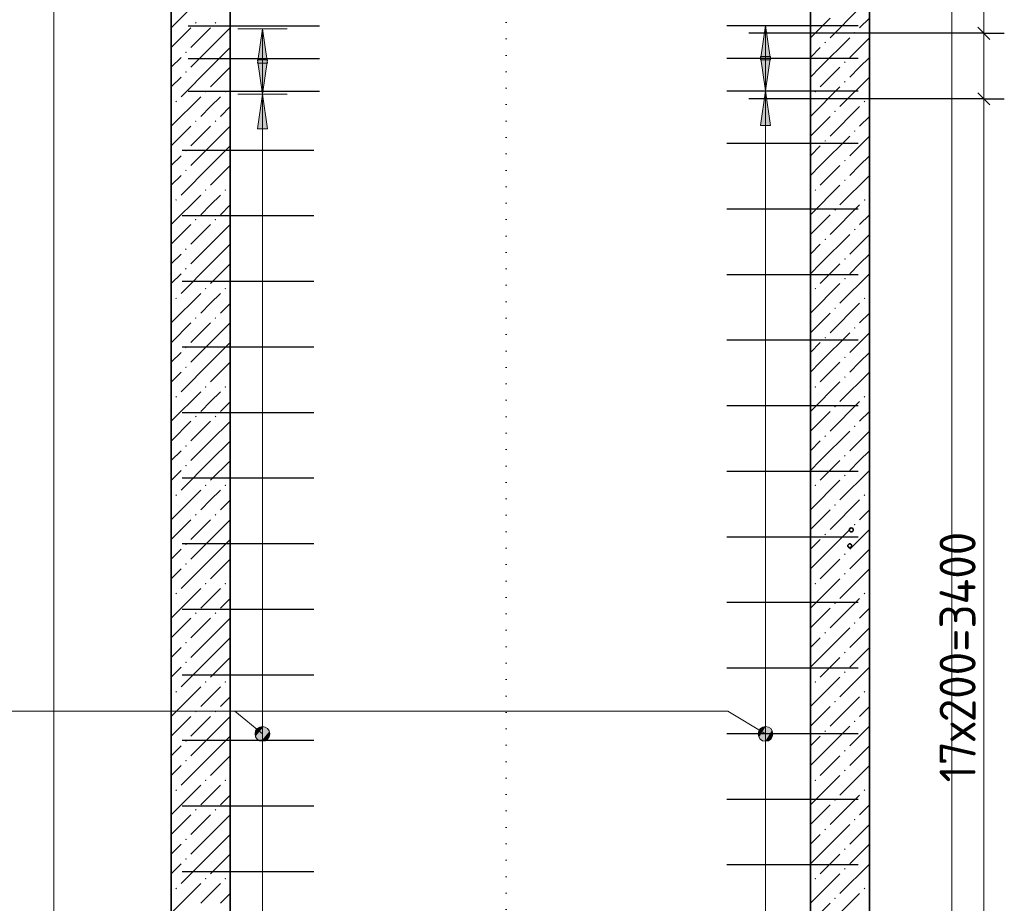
# Model space of a CAD drawing. Header units: millimetres. Extents: x 0 to 21000, y -5 to 14855.
# Tile 25 of 31: x 7831 to 10834, y 10756 to 13451. Entities that reach past the tile are written whole.
import ezdxf

# ---------------------------------------------------------------- set-up
doc = ezdxf.new("R2010")
doc.units = ezdxf.units.MM
doc.linetypes.add('______9', pattern=[50, 0, -50])
for name, color, linetype, lineweight in [('Standard', 7, 'Continuous', 25), ('Общий02', 7, 'Continuous', 18), ('Позиционная метка линия выноска', 7, 'Continuous', 13), ('Сечения символ', 7, 'Continuous', 25), ('Стена обрамление Г-обр.', 7, 'Continuous', 25), ('Стена Хомут', 7, 'Continuous', 25)]:
    doc.layers.add(name, color=color, linetype=linetype, lineweight=lineweight)
doc.layers.add('ЖБ Стена верхний уровень', color=7, linetype='Continuous', lineweight=25, true_color=0x006e00)
doc.styles.add('ISOCPEUR', font='txt')

msp = doc.modelspace()

# ---------------------------------------------------------------- hatches: boundary and pattern name
at = {"layer": 'ЖБ Стена верхний уровень', "linetype": 'Continuous', "lineweight": 18, "transparency": 33554687}
for points in [[(8365.3, 13441.3), (8367.8, 13443.8), (8370.3, 13441.3), (8367.8, 13438.8)], [(8425.3, 13441.3), (8427.8, 13443.8), (8430.3, 13441.3), (8427.8, 13438.8)], [(10375.3, 13411.3), (10377.8, 13413.8), (10380.3, 13411.3), (10377.8, 13408.8)], [(10285.3, 13381.3), (10287.8, 13383.8), (10290.3, 13381.3), (10287.8, 13378.8)], [(8335.3, 13351.3), (8337.8, 13353.8), (8340.3, 13351.3), (8337.8, 13348.8)], [(10345.3, 13321.3), (10347.8, 13323.8), (10350.3, 13321.3), (10347.8, 13318.8)], [(8335.3, 13291.3), (8337.8, 13293.8), (8340.3, 13291.3), (8337.8, 13288.8)], [(10345.3, 13261.3), (10347.8, 13263.8), (10350.3, 13261.3), (10347.8, 13258.8)], [(8395.3, 13231.3), (8397.8, 13233.8), (8400.3, 13231.3), (8397.8, 13228.8)], [(8455.3, 13231.3), (8457.8, 13233.8), (8460.3, 13231.3), (8457.8, 13228.8)], [(10255.3, 13231.3), (10257.8, 13233.8), (10260.3, 13231.3), (10257.8, 13228.8)], [(8305.3, 13201.3), (8307.8, 13203.8), (8310.3, 13201.3), (8307.8, 13198.8)], [(10405.3, 13201.3), (10407.8, 13203.8), (10410.3, 13201.3), (10407.8, 13198.8)], [(10315.3, 13171.3), (10317.8, 13173.8), (10320.3, 13171.3), (10317.8, 13168.8)], [(8365.3, 13141.3), (8367.8, 13143.8), (8370.3, 13141.3), (8367.8, 13138.8)], [(8425.3, 13141.3), (8427.8, 13143.8), (8430.3, 13141.3), (8427.8, 13138.8)], [(10375.3, 13111.3), (10377.8, 13113.8), (10380.3, 13111.3), (10377.8, 13108.8)], [(10285.3, 13081.3), (10287.8, 13083.8), (10290.3, 13081.3), (10287.8, 13078.8)], [(8335.3, 13051.3), (8337.8, 13053.8), (8340.3, 13051.3), (8337.8, 13048.8)], [(10345.3, 13021.3), (10347.8, 13023.8), (10350.3, 13021.3), (10347.8, 13018.8)], [(8335.3, 12991.3), (8337.8, 12993.8), (8340.3, 12991.3), (8337.8, 12988.8)], [(10345.3, 12961.3), (10347.8, 12963.8), (10350.3, 12961.3), (10347.8, 12958.8)], [(8395.3, 12931.3), (8397.8, 12933.8), (8400.3, 12931.3), (8397.8, 12928.8)], [(8455.3, 12931.3), (8457.8, 12933.8), (8460.3, 12931.3), (8457.8, 12928.8)], [(10255.3, 12931.3), (10257.8, 12933.8), (10260.3, 12931.3), (10257.8, 12928.8)], [(8305.3, 12901.3), (8307.8, 12903.8), (8310.3, 12901.3), (8307.8, 12898.8)], [(10405.3, 12901.3), (10407.8, 12903.8), (10410.3, 12901.3), (10407.8, 12898.8)], [(10315.3, 12871.3), (10317.8, 12873.8), (10320.3, 12871.3), (10317.8, 12868.8)], [(8365.3, 12841.3), (8367.8, 12843.8), (8370.3, 12841.3), (8367.8, 12838.8)], [(8425.3, 12841.3), (8427.8, 12843.8), (8430.3, 12841.3), (8427.8, 12838.8)], [(10375.3, 12811.3), (10377.8, 12813.8), (10380.3, 12811.3), (10377.8, 12808.8)], [(10285.3, 12781.3), (10287.8, 12783.8), (10290.3, 12781.3), (10287.8, 12778.8)], [(8335.3, 12751.3), (8337.8, 12753.8), (8340.3, 12751.3), (8337.8, 12748.8)], [(10345.3, 12721.3), (10347.8, 12723.8), (10350.3, 12721.3), (10347.8, 12718.8)], [(8335.3, 12691.3), (8337.8, 12693.8), (8340.3, 12691.3), (8337.8, 12688.8)], [(10345.3, 12661.3), (10347.8, 12663.8), (10350.3, 12661.3), (10347.8, 12658.8)], [(8395.3, 12631.3), (8397.8, 12633.8), (8400.3, 12631.3), (8397.8, 12628.8)], [(8455.3, 12631.3), (8457.8, 12633.8), (8460.3, 12631.3), (8457.8, 12628.8)], [(10255.3, 12631.3), (10257.8, 12633.8), (10260.3, 12631.3), (10257.8, 12628.8)], [(8305.3, 12601.3), (8307.8, 12603.8), (8310.3, 12601.3), (8307.8, 12598.8)], [(10405.3, 12601.3), (10407.8, 12603.8), (10410.3, 12601.3), (10407.8, 12598.8)], [(10315.3, 12571.3), (10317.8, 12573.8), (10320.3, 12571.3), (10317.8, 12568.8)], [(8365.3, 12541.3), (8367.8, 12543.8), (8370.3, 12541.3), (8367.8, 12538.8)], [(8425.3, 12541.3), (8427.8, 12543.8), (8430.3, 12541.3), (8427.8, 12538.8)], [(10375.3, 12511.3), (10377.8, 12513.8), (10380.3, 12511.3), (10377.8, 12508.8)], [(10285.3, 12481.3), (10287.8, 12483.8), (10290.3, 12481.3), (10287.8, 12478.8)], [(8335.3, 12451.3), (8337.8, 12453.8), (8340.3, 12451.3), (8337.8, 12448.8)], [(10345.3, 12421.3), (10347.8, 12423.8), (10350.3, 12421.3), (10347.8, 12418.8)], [(8335.3, 12391.3), (8337.8, 12393.8), (8340.3, 12391.3), (8337.8, 12388.8)], [(10345.3, 12361.3), (10347.8, 12363.8), (10350.3, 12361.3), (10347.8, 12358.8)], [(8395.3, 12331.3), (8397.8, 12333.8), (8400.3, 12331.3), (8397.8, 12328.8)], [(8455.3, 12331.3), (8457.8, 12333.8), (8460.3, 12331.3), (8457.8, 12328.8)], [(10255.3, 12331.3), (10257.8, 12333.8), (10260.3, 12331.3), (10257.8, 12328.8)], [(8305.3, 12301.3), (8307.8, 12303.8), (8310.3, 12301.3), (8307.8, 12298.8)], [(10405.3, 12301.3), (10407.8, 12303.8), (10410.3, 12301.3), (10407.8, 12298.8)], [(10315.3, 12271.3), (10317.8, 12273.8), (10320.3, 12271.3), (10317.8, 12268.8)], [(8365.3, 12241.3), (8367.8, 12243.8), (8370.3, 12241.3), (8367.8, 12238.8)], [(8425.3, 12241.3), (8427.8, 12243.8), (8430.3, 12241.3), (8427.8, 12238.8)], [(10375.3, 12211.3), (10377.8, 12213.8), (10380.3, 12211.3), (10377.8, 12208.8)], [(10285.3, 12181.3), (10287.8, 12183.8), (10290.3, 12181.3), (10287.8, 12178.8)], [(8335.3, 12151.3), (8337.8, 12153.8), (8340.3, 12151.3), (8337.8, 12148.8)], [(10345.3, 12121.3), (10347.8, 12123.8), (10350.3, 12121.3), (10347.8, 12118.8)], [(8335.3, 12091.3), (8337.8, 12093.8), (8340.3, 12091.3), (8337.8, 12088.8)], [(10345.3, 12061.3), (10347.8, 12063.8), (10350.3, 12061.3), (10347.8, 12058.8)], [(8395.3, 12031.3), (8397.8, 12033.8), (8400.3, 12031.3), (8397.8, 12028.8)], [(8455.3, 12031.3), (8457.8, 12033.8), (8460.3, 12031.3), (8457.8, 12028.8)], [(10255.3, 12031.3), (10257.8, 12033.8), (10260.3, 12031.3), (10257.8, 12028.8)], [(8305.3, 12001.3), (8307.8, 12003.8), (8310.3, 12001.3), (8307.8, 11998.8)], [(10405.3, 12001.3), (10407.8, 12003.8), (10410.3, 12001.3), (10407.8, 11998.8)], [(10315.3, 11971.3), (10317.8, 11973.8), (10320.3, 11971.3), (10317.8, 11968.8)], [(8365.3, 11941.3), (8367.8, 11943.8), (8370.3, 11941.3), (8367.8, 11938.8)], [(8425.3, 11941.3), (8427.8, 11943.8), (8430.3, 11941.3), (8427.8, 11938.8)], [(10375.3, 11911.3), (10377.8, 11913.8), (10380.3, 11911.3), (10377.8, 11908.8)], [(10285.3, 11881.3), (10287.8, 11883.8), (10290.3, 11881.3), (10287.8, 11878.8)], [(8335.3, 11851.3), (8337.8, 11853.8), (8340.3, 11851.3), (8337.8, 11848.8)], [(10345.3, 11821.3), (10347.8, 11823.8), (10350.3, 11821.3), (10347.8, 11818.8)], [(8335.3, 11791.3), (8337.8, 11793.8), (8340.3, 11791.3), (8337.8, 11788.8)], [(10345.3, 11761.3), (10347.8, 11763.8), (10350.3, 11761.3), (10347.8, 11758.8)], [(8395.3, 11731.3), (8397.8, 11733.8), (8400.3, 11731.3), (8397.8, 11728.8)], [(8455.3, 11731.3), (8457.8, 11733.8), (8460.3, 11731.3), (8457.8, 11728.8)], [(10255.3, 11731.3), (10257.8, 11733.8), (10260.3, 11731.3), (10257.8, 11728.8)], [(8305.3, 11701.3), (8307.8, 11703.8), (8310.3, 11701.3), (8307.8, 11698.8)], [(10405.3, 11701.3), (10407.8, 11703.8), (10410.3, 11701.3), (10407.8, 11698.8)], [(10315.3, 11671.3), (10317.8, 11673.8), (10320.3, 11671.3), (10317.8, 11668.8)], [(8365.3, 11641.3), (8367.8, 11643.8), (8370.3, 11641.3), (8367.8, 11638.8)], [(8425.3, 11641.3), (8427.8, 11643.8), (8430.3, 11641.3), (8427.8, 11638.8)], [(10375.3, 11611.3), (10377.8, 11613.8), (10380.3, 11611.3), (10377.8, 11608.8)], [(10285.3, 11581.3), (10287.8, 11583.8), (10290.3, 11581.3), (10287.8, 11578.8)], [(8335.3, 11551.3), (8337.8, 11553.8), (8340.3, 11551.3), (8337.8, 11548.8)], [(10345.3, 11521.3), (10347.8, 11523.8), (10350.3, 11521.3), (10347.8, 11518.8)], [(8335.3, 11491.3), (8337.8, 11493.8), (8340.3, 11491.3), (8337.8, 11488.8)], [(10345.3, 11461.3), (10347.8, 11463.8), (10350.3, 11461.3), (10347.8, 11458.8)], [(8395.3, 11431.3), (8397.8, 11433.8), (8400.3, 11431.3), (8397.8, 11428.8)], [(8455.3, 11431.3), (8457.8, 11433.8), (8460.3, 11431.3), (8457.8, 11428.8)], [(10255.3, 11431.3), (10257.8, 11433.8), (10260.3, 11431.3), (10257.8, 11428.8)], [(8305.3, 11401.3), (8307.8, 11403.8), (8310.3, 11401.3), (8307.8, 11398.8)], [(10405.3, 11401.3), (10407.8, 11403.8), (10410.3, 11401.3), (10407.8, 11398.8)], [(10315.3, 11371.3), (10317.8, 11373.8), (10320.3, 11371.3), (10317.8, 11368.8)], [(8365.3, 11341.3), (8367.8, 11343.8), (8370.3, 11341.3), (8367.8, 11338.8)], [(8425.3, 11341.3), (8427.8, 11343.8), (8430.3, 11341.3), (8427.8, 11338.8)], [(10375.3, 11311.3), (10377.8, 11313.8), (10380.3, 11311.3), (10377.8, 11308.8)], [(10285.3, 11281.3), (10287.8, 11283.8), (10290.3, 11281.3), (10287.8, 11278.8)], [(8335.3, 11251.3), (8337.8, 11253.8), (8340.3, 11251.3), (8337.8, 11248.8)], [(10345.3, 11221.3), (10347.8, 11223.8), (10350.3, 11221.3), (10347.8, 11218.8)], [(8335.3, 11191.3), (8337.8, 11193.8), (8340.3, 11191.3), (8337.8, 11188.8)], [(10345.3, 11161.3), (10347.8, 11163.8), (10350.3, 11161.3), (10347.8, 11158.8)], [(8395.3, 11131.3), (8397.8, 11133.8), (8400.3, 11131.3), (8397.8, 11128.8)], [(8455.3, 11131.3), (8457.8, 11133.8), (8460.3, 11131.3), (8457.8, 11128.8)], [(10255.3, 11131.3), (10257.8, 11133.8), (10260.3, 11131.3), (10257.8, 11128.8)], [(8305.3, 11101.3), (8307.8, 11103.8), (8310.3, 11101.3), (8307.8, 11098.8)], [(10405.3, 11101.3), (10407.8, 11103.8), (10410.3, 11101.3), (10407.8, 11098.8)], [(10315.3, 11071.3), (10317.8, 11073.8), (10320.3, 11071.3), (10317.8, 11068.8)], [(8365.3, 11041.3), (8367.8, 11043.8), (8370.3, 11041.3), (8367.8, 11038.8)], [(8425.3, 11041.3), (8427.8, 11043.8), (8430.3, 11041.3), (8427.8, 11038.8)], [(10375.3, 11011.3), (10377.8, 11013.8), (10380.3, 11011.3), (10377.8, 11008.8)], [(10285.3, 10981.3), (10287.8, 10983.8), (10290.3, 10981.3), (10287.8, 10978.8)], [(8335.3, 10951.3), (8337.8, 10953.8), (8340.3, 10951.3), (8337.8, 10948.8)], [(10345.3, 10921.3), (10347.8, 10923.8), (10350.3, 10921.3), (10347.8, 10918.8)], [(8335.3, 10891.3), (8337.8, 10893.8), (8340.3, 10891.3), (8337.8, 10888.8)], [(10345.3, 10861.3), (10347.8, 10863.8), (10350.3, 10861.3), (10347.8, 10858.8)], [(8395.3, 10831.3), (8397.8, 10833.8), (8400.3, 10831.3), (8397.8, 10828.8)], [(8455.3, 10831.3), (8457.8, 10833.8), (8460.3, 10831.3), (8457.8, 10828.8)], [(10255.3, 10831.3), (10257.8, 10833.8), (10260.3, 10831.3), (10257.8, 10828.8)], [(8305.3, 10801.3), (8307.8, 10803.8), (8310.3, 10801.3), (8307.8, 10798.8)], [(10405.3, 10801.3), (10407.8, 10803.8), (10410.3, 10801.3), (10407.8, 10798.8)], [(10315.3, 10771.3), (10317.8, 10773.8), (10320.3, 10771.3), (10317.8, 10768.8)]]:
    msp.add_hatch(color=7, dxfattribs=at).paths.add_polyline_path(points, flags=16)
at = {"layer": 'Общий02', "linetype": 'Continuous', "lineweight": 13, "transparency": 33554687}
for points in [[(10120.6, 13328.8), (10105.6, 13433.8), (10090.6, 13328.8)], [(8586.1, 13318.8), (8571.1, 13423.8), (8556.1, 13318.8)], [(8586.1, 13118.8), (8571.1, 13223.8), (8556.1, 13118.8)], [(10120.6, 13128.8), (10105.6, 13233.8), (10090.6, 13128.8)]]:
    msp.add_hatch(color=7, dxfattribs=at).paths.add_polyline_path(points)
for points in [[(10120.6, 13338.8), (10105.6, 13233.8), (10090.6, 13338.8)], [(8586.1, 13328.8), (8571.1, 13223.8), (8556.1, 13328.8)]]:
    msp.add_hatch(color=7, dxfattribs=at).paths.add_polyline_path(points, flags=16)
at = {"layer": 'Позиционная метка линия выноска', "linetype": 'Continuous', "lineweight": 13, "transparency": 33554687}
for points in [[(8549, 11276.8), (8563.4, 11294.1), (8553.8, 11287.4)], [(8563.4, 11294.1), (8549, 11276.8), (8550.1, 11265.3)], [(8563.4, 11294.1), (8550.1, 11265.3), (8574.8, 11295.1)], [(8574.8, 11295.1), (8550.1, 11265.3), (8556.7, 11255.7)], [(8574.8, 11295.1), (8556.7, 11255.7), (8585.5, 11290.4)], [(10094.9, 11292.7), (10086, 11262.3), (10106, 11295.4)], [(10106, 11295.4), (10086, 11262.3), (10094, 11253.8)], [(10106, 11295.4), (10094, 11253.8), (10117.3, 11292.3)], [(8585.5, 11290.4), (8556.7, 11255.7), (8567.4, 11251)], [(8585.5, 11290.4), (8567.4, 11251), (8592.1, 11280.7)], [(8592.1, 11280.7), (8567.4, 11251), (8578.8, 11252)], [(8592.1, 11280.7), (8578.8, 11252), (8593.2, 11269.3)], [(8593.2, 11269.3), (8578.8, 11252), (8588.4, 11258.7)], [(10083.3, 11273.5), (10094.9, 11292.7), (10086.4, 11284.7)], [(10094.9, 11292.7), (10083.3, 11273.5), (10086, 11262.3)], [(10117.3, 11292.3), (10094, 11253.8), (10105.2, 11250.7)], [(10117.3, 11292.3), (10105.2, 11250.7), (10125.3, 11283.8)], [(10125.3, 11283.8), (10105.2, 11250.7), (10116.4, 11253.4)], [(10125.3, 11283.8), (10116.4, 11253.4), (10128, 11272.6)], [(10128, 11272.6), (10116.4, 11253.4), (10124.9, 11261.4)]]:
    msp.add_hatch(color=7, dxfattribs=at).paths.add_polyline_path(points)

# ---------------------------------------------------------------- linework, layer by layer
at = {"layer": 'Standard', "color": 251, "linetype": 'Continuous', "lineweight": 13, "true_color": 0x656565, "transparency": 33554687}
for p, q in [((10771.7, 13409.8), (10771.7, 13802.8)), ((10771.7, 13409.8), (10771.7, 13447.3)), ((10771.7, 13209.8), (10771.7, 13409.8))]:
    msp.add_line(p, q, dxfattribs=at)
at = {"layer": 'Standard', "color": 251, "linetype": 'Continuous', "lineweight": 25, "true_color": 0x656565, "transparency": 33554687}
for p, q in [((10790.5, 13391), (10753, 13428.5)), ((10790.5, 13191), (10753, 13228.5))]:
    msp.add_line(p, q, dxfattribs=at)
at = {"layer": 'Standard', "color": 251, "linetype": 'Continuous', "lineweight": -3, "true_color": 0x656565, "transparency": 33554687}
for p, q in [((10771.7, 13409.8), (10709.2, 13409.8)), ((10771.7, 13409.8), (10834.2, 13409.8)), ((10771.7, 13209.8), (10709.2, 13209.8)), ((10771.7, 13209.8), (10834.2, 13209.8))]:
    msp.add_line(p, q, dxfattribs=at)
at = {"layer": 'Standard', "color": 254, "linetype": 'Continuous', "lineweight": 13, "true_color": 0xc4c4ff, "transparency": 33554687}
msp.add_lwpolyline([(7934.6, 1785), (10674.6, 1785), (10674.6, 13785), (7934.6, 13785), (7934.6, 1785)], dxfattribs=at)
at = {"layer": 'Standard', "color": 251, "linetype": 'Continuous', "lineweight": -3, "true_color": 0x656565, "transparency": 33554687}
for points in [[(10771.7, 13409.8), (10746.7, 13409.8), (10746.7, 13409.8), (10054.4, 13409.8)], [(10771.7, 13209.8), (10758, 13209.8), (10758, 13209.8), (10054.4, 13209.8)]]:
    msp.add_lwpolyline(points, dxfattribs=at)
at = {"layer": 'Standard', "color": 251, "linetype": 'Continuous', "lineweight": 13, "true_color": 0x656565, "transparency": 33554687}
msp.add_lwpolyline([(10771.7, 9865), (10771.7, 10917.8), (10771.7, 10917.8), (10771.7, 12730.4), (10771.7, 12730.4), (10771.7, 13209.8)], dxfattribs=at)
at = {"layer": 'ЖБ Стена верхний уровень', "color": 7, "linetype": 'Continuous', "lineweight": 35, "transparency": 33554687}
for p, q in [((8292.6, 13485), (8292.6, 9485)), ((8472.6, 9485), (8472.6, 13485)), ((10242.6, 13485), (10242.6, 9485)), ((10422.6, 9485), (10422.6, 13485))]:
    msp.add_line(p, q, dxfattribs=at)
at = {"layer": 'ЖБ Стена верхний уровень', "color": 251, "linetype": 'Continuous', "lineweight": 18, "true_color": 0x494949, "transparency": 33554687}
for p, q in [((8351.5, 13485), (8292.8, 13426.3)), ((10391.5, 13485), (10302.8, 13396.3)), ((10242.6, 13396.2), (10302.8, 13456.3)), ((10422.6, 13456.1), (10392.8, 13426.3)), ((8352.8, 13426.3), (8292.6, 13366.1)), ((8412.8, 13426.3), (8352.8, 13366.3)), ((8412.8, 13366.3), (8472.6, 13426.2)), ((8412.8, 13366.3), (8352.8, 13306.3)), ((10272.8, 13366.3), (10242.6, 13336.2)), ((10272.8, 13306.3), (10362.8, 13396.3)), ((10422.6, 13396.2), (10362.8, 13336.3)), ((8292.8, 13306.3), (8322.8, 13336.3)), ((8472.6, 13366.2), (8412.8, 13306.3)), ((8292.6, 13306.1), (8292.8, 13306.3)), ((8412.8, 13306.3), (8322.8, 13216.3)), ((10272.8, 13306.3), (10242.6, 13276.2)), ((10332.8, 13306.3), (10272.8, 13246.3)), ((10362.8, 13276.3), (10392.8, 13306.3)), ((10392.8, 13306.3), (10422.6, 13336.2)), ((8322.8, 13276.3), (8292.6, 13246.1)), ((8472.6, 13306.2), (8412.8, 13246.3)), ((10332.8, 13246.3), (10242.8, 13156.3)), ((10422.6, 13276.2), (10332.8, 13186.3)), ((8382.8, 13216.3), (8292.8, 13126.3)), ((8412.8, 13186.3), (8442.8, 13216.3)), ((10242.6, 13216.1), (10242.8, 13216.3)), ((8292.8, 13186.3), (8292.6, 13186.1)), ((8382.8, 13156.3), (8412.8, 13186.3)), ((8472.6, 13186.1), (8442.8, 13156.3)), ((10392.8, 13186.3), (10302.8, 13096.3)), ((10242.6, 13096.2), (10302.8, 13156.3)), ((10422.6, 13156.1), (10392.8, 13126.3)), ((8352.8, 13126.3), (8292.6, 13066.1)), ((8412.8, 13126.3), (8352.8, 13066.3)), ((8412.8, 13066.3), (8472.6, 13126.2)), ((10272.8, 13006.3), (10362.8, 13096.3)), ((10422.6, 13096.2), (10362.8, 13036.3)), ((8412.8, 13066.3), (8352.8, 13006.3)), ((8472.6, 13066.2), (8412.8, 13006.3)), ((10272.8, 13066.3), (10242.6, 13036.2)), ((8292.8, 13006.3), (8322.8, 13036.3)), ((10392.8, 13006.3), (10422.6, 13036.2)), ((8292.6, 13006.1), (8292.8, 13006.3)), ((8412.8, 13006.3), (8322.8, 12916.3)), ((8472.6, 13006.2), (8412.8, 12946.3)), ((10272.8, 13006.3), (10242.6, 12976.2)), ((10332.8, 13006.3), (10272.8, 12946.3)), ((10362.8, 12976.3), (10392.8, 13006.3)), ((8322.8, 12976.3), (8292.6, 12946.1)), ((10422.6, 12976.2), (10332.8, 12886.3)), ((10332.8, 12946.3), (10242.8, 12856.3)), ((8382.8, 12916.3), (8292.8, 12826.3)), ((8412.8, 12886.3), (8442.8, 12916.3)), ((10242.6, 12916.1), (10242.8, 12916.3)), ((8292.8, 12886.3), (8292.6, 12886.1)), ((8382.8, 12856.3), (8412.8, 12886.3)), ((8472.6, 12886.1), (8442.8, 12856.3)), ((10392.8, 12886.3), (10302.8, 12796.3)), ((10242.6, 12796.2), (10302.8, 12856.3)), ((10422.6, 12856.1), (10392.8, 12826.3)), ((8352.8, 12826.3), (8292.6, 12766.1)), ((8412.8, 12826.3), (8352.8, 12766.3)), ((8412.8, 12766.3), (8472.6, 12826.2)), ((10272.8, 12706.3), (10362.8, 12796.3)), ((10422.6, 12796.2), (10362.8, 12736.3)), ((8412.8, 12766.3), (8352.8, 12706.3)), ((8472.6, 12766.2), (8412.8, 12706.3)), ((10272.8, 12766.3), (10242.6, 12736.2)), ((8292.8, 12706.3), (8322.8, 12736.3)), ((10392.8, 12706.3), (10422.6, 12736.2)), ((8292.6, 12706.1), (8292.8, 12706.3)), ((8412.8, 12706.3), (8322.8, 12616.3)), ((8472.6, 12706.2), (8412.8, 12646.3)), ((10272.8, 12706.3), (10242.6, 12676.2)), ((10332.8, 12706.3), (10272.8, 12646.3)), ((10362.8, 12676.3), (10392.8, 12706.3)), ((8322.8, 12676.3), (8292.6, 12646.1)), ((10422.6, 12676.2), (10332.8, 12586.3)), ((10332.8, 12646.3), (10242.8, 12556.3)), ((8382.8, 12616.3), (8292.8, 12526.3)), ((8412.8, 12586.3), (8442.8, 12616.3)), ((10242.6, 12616.1), (10242.8, 12616.3)), ((8292.8, 12586.3), (8292.6, 12586.1)), ((8382.8, 12556.3), (8412.8, 12586.3)), ((8472.6, 12586.1), (8442.8, 12556.3)), ((10392.8, 12586.3), (10302.8, 12496.3)), ((10242.6, 12496.2), (10302.8, 12556.3)), ((10422.6, 12556.1), (10392.8, 12526.3)), ((8352.8, 12526.3), (8292.6, 12466.1)), ((8412.8, 12526.3), (8352.8, 12466.3)), ((8412.8, 12466.3), (8472.6, 12526.2)), ((10272.8, 12406.3), (10362.8, 12496.3)), ((10422.6, 12496.2), (10362.8, 12436.3)), ((8412.8, 12466.3), (8352.8, 12406.3)), ((8472.6, 12466.2), (8412.8, 12406.3)), ((10272.8, 12466.3), (10242.6, 12436.2)), ((8292.8, 12406.3), (8322.8, 12436.3)), ((10392.8, 12406.3), (10422.6, 12436.2)), ((8292.6, 12406.1), (8292.8, 12406.3)), ((8412.8, 12406.3), (8322.8, 12316.3)), ((8472.6, 12406.2), (8412.8, 12346.3)), ((10272.8, 12406.3), (10242.6, 12376.2)), ((10332.8, 12406.3), (10272.8, 12346.3)), ((10362.8, 12376.3), (10392.8, 12406.3)), ((8322.8, 12376.3), (8292.6, 12346.1)), ((10422.6, 12376.2), (10332.8, 12286.3)), ((10332.8, 12346.3), (10242.8, 12256.3)), ((8382.8, 12316.3), (8292.8, 12226.3)), ((8412.8, 12286.3), (8442.8, 12316.3)), ((10242.6, 12316.1), (10242.8, 12316.3)), ((8292.8, 12286.3), (8292.6, 12286.1)), ((8382.8, 12256.3), (8412.8, 12286.3)), ((8472.6, 12286.1), (8442.8, 12256.3)), ((10392.8, 12286.3), (10302.8, 12196.3)), ((10242.6, 12196.2), (10302.8, 12256.3)), ((10422.6, 12256.1), (10392.8, 12226.3)), ((8352.8, 12226.3), (8292.6, 12166.1)), ((8412.8, 12226.3), (8352.8, 12166.3)), ((8412.8, 12166.3), (8472.6, 12226.2)), ((10272.8, 12106.3), (10362.8, 12196.3)), ((10422.6, 12196.2), (10362.8, 12136.3)), ((8412.8, 12166.3), (8352.8, 12106.3)), ((8472.6, 12166.2), (8412.8, 12106.3)), ((10272.8, 12166.3), (10242.6, 12136.2)), ((8292.8, 12106.3), (8322.8, 12136.3)), ((10392.8, 12106.3), (10422.6, 12136.2)), ((8292.6, 12106.1), (8292.8, 12106.3)), ((8412.8, 12106.3), (8322.8, 12016.3)), ((8472.6, 12106.2), (8412.8, 12046.3)), ((10272.8, 12106.3), (10242.6, 12076.2)), ((10332.8, 12106.3), (10272.8, 12046.3)), ((10362.8, 12076.3), (10392.8, 12106.3)), ((8322.8, 12076.3), (8292.6, 12046.1)), ((10422.6, 12076.2), (10332.8, 11986.3)), ((10332.8, 12046.3), (10242.8, 11956.3)), ((8382.8, 12016.3), (8292.8, 11926.3)), ((8412.8, 11986.3), (8442.8, 12016.3)), ((10242.6, 12016.1), (10242.8, 12016.3)), ((8292.8, 11986.3), (8292.6, 11986.1)), ((8382.8, 11956.3), (8412.8, 11986.3)), ((8472.6, 11986.1), (8442.8, 11956.3)), ((10392.8, 11986.3), (10302.8, 11896.3)), ((10242.6, 11896.2), (10302.8, 11956.3)), ((10422.6, 11956.1), (10392.8, 11926.3)), ((8352.8, 11926.3), (8292.6, 11866.1)), ((8412.8, 11926.3), (8352.8, 11866.3)), ((8412.8, 11866.3), (8472.6, 11926.2)), ((10272.8, 11806.3), (10362.8, 11896.3)), ((10422.6, 11896.2), (10362.8, 11836.3)), ((8412.8, 11866.3), (8352.8, 11806.3)), ((8472.6, 11866.2), (8412.8, 11806.3)), ((10272.8, 11866.3), (10242.6, 11836.2)), ((8292.8, 11806.3), (8322.8, 11836.3)), ((10392.8, 11806.3), (10422.6, 11836.2)), ((8292.6, 11806.1), (8292.8, 11806.3)), ((8412.8, 11806.3), (8322.8, 11716.3)), ((8472.6, 11806.2), (8412.8, 11746.3)), ((10272.8, 11806.3), (10242.6, 11776.2)), ((10332.8, 11806.3), (10272.8, 11746.3)), ((10362.8, 11776.3), (10392.8, 11806.3)), ((8322.8, 11776.3), (8292.6, 11746.1)), ((10422.6, 11776.2), (10332.8, 11686.3)), ((10332.8, 11746.3), (10242.8, 11656.3)), ((8382.8, 11716.3), (8292.8, 11626.3)), ((8412.8, 11686.3), (8442.8, 11716.3)), ((10242.6, 11716.1), (10242.8, 11716.3)), ((8292.8, 11686.3), (8292.6, 11686.1)), ((8382.8, 11656.3), (8412.8, 11686.3)), ((8472.6, 11686.1), (8442.8, 11656.3)), ((10392.8, 11686.3), (10302.8, 11596.3)), ((10242.6, 11596.2), (10302.8, 11656.3)), ((10422.6, 11656.1), (10392.8, 11626.3)), ((8352.8, 11626.3), (8292.6, 11566.1)), ((8412.8, 11626.3), (8352.8, 11566.3)), ((8412.8, 11566.3), (8472.6, 11626.2)), ((10272.8, 11506.3), (10362.8, 11596.3)), ((10422.6, 11596.2), (10362.8, 11536.3)), ((8412.8, 11566.3), (8352.8, 11506.3)), ((8472.6, 11566.2), (8412.8, 11506.3)), ((10272.8, 11566.3), (10242.6, 11536.2)), ((8292.8, 11506.3), (8322.8, 11536.3)), ((10392.8, 11506.3), (10422.6, 11536.2)), ((8292.6, 11506.1), (8292.8, 11506.3)), ((8412.8, 11506.3), (8322.8, 11416.3)), ((8472.6, 11506.2), (8412.8, 11446.3)), ((10272.8, 11506.3), (10242.6, 11476.2)), ((10332.8, 11506.3), (10272.8, 11446.3)), ((10362.8, 11476.3), (10392.8, 11506.3)), ((8322.8, 11476.3), (8292.6, 11446.1)), ((10422.6, 11476.2), (10332.8, 11386.3)), ((10332.8, 11446.3), (10242.8, 11356.3)), ((8382.8, 11416.3), (8292.8, 11326.3)), ((8412.8, 11386.3), (8442.8, 11416.3)), ((10242.6, 11416.1), (10242.8, 11416.3)), ((8292.8, 11386.3), (8292.6, 11386.1)), ((8382.8, 11356.3), (8412.8, 11386.3)), ((8472.6, 11386.1), (8442.8, 11356.3)), ((10392.8, 11386.3), (10302.8, 11296.3)), ((10242.6, 11296.2), (10302.8, 11356.3)), ((10422.6, 11356.1), (10392.8, 11326.3)), ((8352.8, 11326.3), (8292.6, 11266.1)), ((8412.8, 11326.3), (8352.8, 11266.3)), ((8412.8, 11266.3), (8472.6, 11326.2)), ((10272.8, 11206.3), (10362.8, 11296.3)), ((10422.6, 11296.2), (10362.8, 11236.3)), ((8412.8, 11266.3), (8352.8, 11206.3)), ((8472.6, 11266.2), (8412.8, 11206.3)), ((10272.8, 11266.3), (10242.6, 11236.2)), ((8292.8, 11206.3), (8322.8, 11236.3)), ((10392.8, 11206.3), (10422.6, 11236.2)), ((8292.6, 11206.1), (8292.8, 11206.3)), ((8412.8, 11206.3), (8322.8, 11116.3)), ((8472.6, 11206.2), (8412.8, 11146.3)), ((10272.8, 11206.3), (10242.6, 11176.2)), ((10332.8, 11206.3), (10272.8, 11146.3)), ((10362.8, 11176.3), (10392.8, 11206.3)), ((8322.8, 11176.3), (8292.6, 11146.1)), ((10422.6, 11176.1), (10332.8, 11086.3)), ((10332.8, 11146.3), (10242.8, 11056.3)), ((8382.8, 11116.3), (8292.8, 11026.3)), ((8412.8, 11086.3), (8442.8, 11116.3)), ((10242.6, 11116.1), (10242.8, 11116.3)), ((8292.8, 11086.3), (8292.6, 11086.1)), ((8382.8, 11056.3), (8412.8, 11086.3)), ((8472.6, 11086.1), (8442.8, 11056.3)), ((10392.8, 11086.3), (10302.8, 10996.3)), ((10242.6, 10996.2), (10302.8, 11056.3)), ((10422.6, 11056.1), (10392.8, 11026.3)), ((8352.8, 11026.3), (8292.6, 10966.1)), ((8412.8, 11026.3), (8352.8, 10966.3)), ((8412.8, 10966.3), (8472.6, 11026.2)), ((10272.8, 10906.3), (10362.8, 10996.3)), ((10422.6, 10996.1), (10362.8, 10936.3)), ((8412.8, 10966.3), (8352.8, 10906.3)), ((8472.6, 10966.2), (8412.8, 10906.3)), ((10272.8, 10966.3), (10242.6, 10936.2)), ((8292.8, 10906.3), (8322.8, 10936.3)), ((10392.8, 10906.3), (10422.6, 10936.2)), ((8292.6, 10906.1), (8292.8, 10906.3)), ((8412.8, 10906.3), (8322.8, 10816.3)), ((8472.6, 10906.2), (8412.8, 10846.3)), ((10272.8, 10906.3), (10242.6, 10876.2)), ((10332.8, 10906.3), (10272.8, 10846.3)), ((10362.8, 10876.3), (10392.8, 10906.3)), ((8322.8, 10876.3), (8292.6, 10846.1)), ((10422.6, 10876.1), (10332.8, 10786.3)), ((10332.8, 10846.3), (10242.8, 10756.3)), ((8382.8, 10816.3), (8292.8, 10726.3)), ((8412.8, 10786.3), (8442.8, 10816.3)), ((10242.6, 10816.1), (10242.8, 10816.3)), ((8292.8, 10786.3), (8292.6, 10786.1)), ((8382.8, 10756.3), (8412.8, 10786.3)), ((8472.6, 10786.1), (8442.8, 10756.3)), ((10392.8, 10786.3), (10302.8, 10696.3)), ((10242.6, 10696.2), (10302.8, 10756.3))]:
    msp.add_line(p, q, dxfattribs=at)
at = {"layer": 'Общий02', "color": 251, "linetype": 'Continuous', "lineweight": 13, "true_color": 0x494949, "transparency": 33554687}
for p, q in [((10180.6, 13433.8), (10030.6, 13433.8)), ((10105.6, 13433.8), (10090.6, 13328.8)), ((10105.6, 13233.8), (10105.6, 13433.8)), ((10105.6, 13433.8), (10105.6, 13433.8)), ((10105.6, 13433.8), (10105.6, 13433.8)), ((10105.6, 13433.8), (10105.6, 13433.8)), ((10120.6, 13328.8), (10105.6, 13433.8)), ((8646.1, 13423.8), (8496.1, 13423.8)), ((8571.1, 13423.8), (8556.1, 13318.8)), ((8571.1, 13223.8), (8571.1, 13423.8)), ((8571.1, 13423.8), (8571.1, 13423.8)), ((8571.1, 13423.8), (8571.1, 13423.8)), ((8571.1, 13423.8), (8571.1, 13423.8)), ((8586.1, 13318.8), (8571.1, 13423.8)), ((10105.6, 13233.8), (10090.6, 13338.8)), ((10090.6, 13338.8), (10120.6, 13338.8)), ((10105.6, 13338.8), (10105.6, 13346.3)), ((10120.6, 13338.8), (10105.6, 13233.8)), ((8571.1, 13223.8), (8556.1, 13328.8)), ((8556.1, 13328.8), (8586.1, 13328.8)), ((8556.1, 13318.8), (8586.1, 13318.8)), ((8571.1, 13328.8), (8571.1, 13336.3)), ((8586.1, 13328.8), (8571.1, 13223.8)), ((8571.1, 13318.8), (8571.1, 13311.3)), ((10090.6, 13328.8), (10120.6, 13328.8)), ((10105.6, 13328.8), (10105.6, 13321.3)), ((8646.1, 13223.8), (8496.1, 13223.8)), ((8571.1, 13223.8), (8556.1, 13118.8)), ((8571.1, 13223.8), (8571.1, 13223.8)), ((8571.1, 13223.8), (8571.1, 13223.8)), ((8571.1, 13223.8), (8571.1, 13223.8)), ((8571.1, 9865), (8571.1, 13223.8)), ((8571.1, 13223.8), (8571.1, 13223.8)), ((8571.1, 13223.8), (8571.1, 13223.8)), ((8571.1, 13223.8), (8571.1, 13223.8)), ((8586.1, 13118.8), (8571.1, 13223.8)), ((10180.6, 13233.8), (10030.6, 13233.8)), ((10105.6, 13233.8), (10090.6, 13128.8)), ((10105.6, 13233.8), (10105.6, 13233.8)), ((10105.6, 13233.8), (10105.6, 13233.8)), ((10105.6, 13233.8), (10105.6, 13233.8)), ((10105.6, 9875), (10105.6, 13233.8)), ((10105.6, 13233.8), (10105.6, 13233.8)), ((10105.6, 13233.8), (10105.6, 13233.8)), ((10105.6, 13233.8), (10105.6, 13233.8)), ((10120.6, 13128.8), (10105.6, 13233.8)), ((10090.6, 13128.8), (10120.6, 13128.8)), ((10105.6, 13128.8), (10105.6, 13121.3)), ((8556.1, 13118.8), (8586.1, 13118.8)), ((8571.1, 13118.8), (8571.1, 13111.3))]:
    msp.add_line(p, q, dxfattribs=at)
at = {"layer": 'Позиционная метка линия выноска', "color": 7, "linetype": 'Continuous', "lineweight": 13, "transparency": 33554687}
for p, q in [((8487.2, 11342.7), (8571.1, 11273)), ((8553.8, 11287.4), (8553.8, 11287.4)), ((8585.5, 11290.4), (8585.5, 11290.4)), ((10086.4, 11284.7), (10086.4, 11284.7)), ((10117.3, 11292.3), (10117.3, 11292.3)), ((8556.7, 11255.7), (8556.7, 11255.7)), ((8588.4, 11258.7), (8588.4, 11258.7)), ((10094, 11253.8), (10094, 11253.8)), ((10124.9, 11261.4), (10124.9, 11261.4))]:
    msp.add_line(p, q, dxfattribs=at)
msp.add_lwpolyline([(7806.1, 11342.7), (9990.6, 11342.7), (10105.6, 11273)], dxfattribs=at)
for centre in [(8571.1, 11273), (10105.6, 11273)]:
    msp.add_circle(centre, 22.5, dxfattribs=at)
at = {"layer": 'Сечения символ', "color": 7, "linetype": '______9', "lineweight": 13, "transparency": 33554687}
msp.add_line((9314.4, 13492.7), (9314.4, 9393.1), dxfattribs=at)
at = {"layer": 'Стена обрамление Г-обр.', "color": 7, "linetype": 'Continuous', "lineweight": 35, "transparency": 33554687}
for centre in [(10367.4, 11895), (10362.9, 11846.6)]:
    msp.add_circle(centre, 6, dxfattribs=at)
at = {"layer": 'Стена Хомут', "color": 36, "linetype": 'Continuous', "lineweight": 25, "true_color": 0x6e3c1e, "transparency": 33554687}
for p, q in [((8344.6, 13432.8), (8745.3, 13432.8)), ((10388.6, 13432.8), (9987.9, 13432.8)), ((8344.6, 13332.8), (8745.3, 13332.8)), ((10388.6, 13332.8), (9987.9, 13332.8)), ((8344.6, 13232.8), (8745.3, 13232.8)), ((10388.6, 13232.8), (9987.9, 13232.8)), ((10388.6, 13073.3), (9987.9, 13073.3)), ((8326.6, 13053.5), (8727.4, 13053.5)), ((10388.6, 12873.3), (9987.9, 12873.3)), ((8326.6, 12853.5), (8727.4, 12853.5)), ((8326.6, 12653.5), (8727.4, 12653.5)), ((10388.6, 12673.3), (9987.9, 12673.3)), ((10388.6, 12473.3), (9987.9, 12473.3)), ((8326.6, 12453.5), (8727.4, 12453.5)), ((10388.6, 12273.3), (9987.9, 12273.3)), ((8326.6, 12253.5), (8727.4, 12253.5)), ((8326.6, 12053.5), (8727.4, 12053.5)), ((10388.6, 12073.3), (9987.9, 12073.3)), ((10388.6, 11873.3), (9987.9, 11873.3)), ((8326.6, 11853.5), (8727.4, 11853.5)), ((10388.6, 11673.3), (9987.9, 11673.3)), ((8326.6, 11653.5), (8727.4, 11653.5)), ((8326.6, 11453.5), (8727.4, 11453.5)), ((10388.6, 11473.3), (9987.9, 11473.3)), ((10388.6, 11273.3), (9987.9, 11273.3)), ((8326.6, 11253.5), (8727.4, 11253.5)), ((8326.6, 11053.5), (8727.4, 11053.5)), ((10388.6, 11073.3), (9987.9, 11073.3)), ((8326.6, 10853.5), (8727.4, 10853.5)), ((10388.6, 10873.3), (9987.9, 10873.3))]:
    msp.add_line(p, q, dxfattribs=at)

# ---------------------------------------------------------------- texts
at = {"layer": 'Standard', "color": 251, "linetype": 'Continuous', "lineweight": 25, "true_color": 0x656565, "transparency": 33554687, "insert": (10746.7, 11124.9), "char_height": 110, "width": 887.623, "attachment_point": 7, "rotation": 90, "style": 'ISOCPEUR'}
msp.add_mtext('\\W0.95;17х200=3400', dxfattribs=at)

doc.saveas('drawing.dxf')
